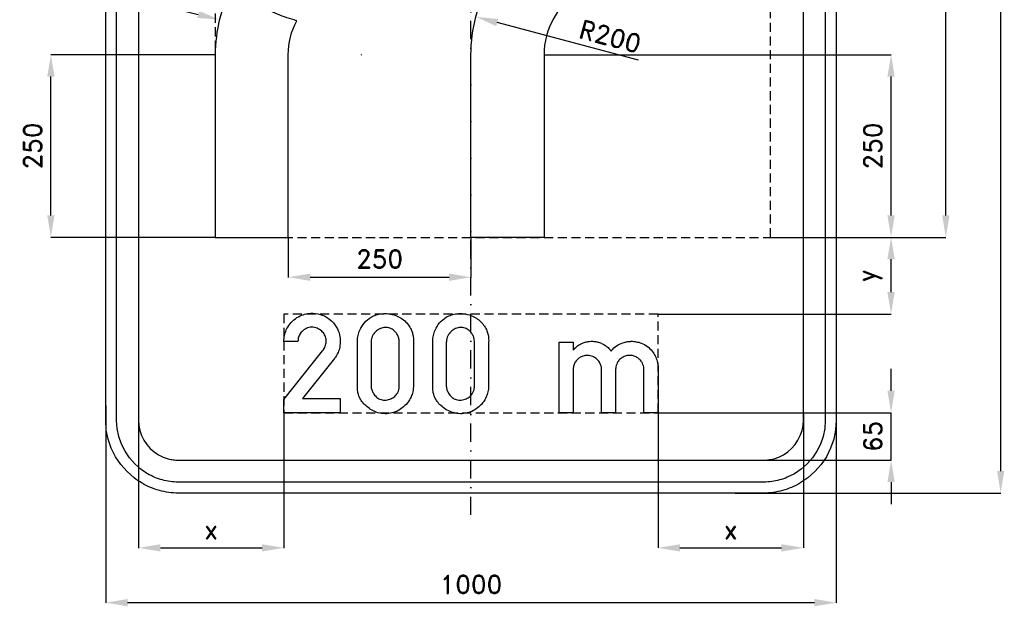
# Model space of a CAD drawing. Header units: millimetres. Extents: x -691 to 730, y -905 to 941.
# Tile 1 of 2: x -618 to 730, y -905 to -102. Entities that reach past the tile are written whole.
import ezdxf

# ---------------------------------------------------------------- set-up
doc = ezdxf.new("R2010")
doc.units = ezdxf.units.MM
doc.header["$LTSCALE"] = 5
doc.linetypes.add('ČERCHOVANÁX2', pattern=[2, 1, -0.5, 0, -0.5])
doc.linetypes.add('ČÁRKOVANÁX2', pattern=[1.5, 1, -0.5])
doc.layers.add('Kóty', color=2, linetype='Continuous')
doc.layers.add('Značka', color=7, linetype='Continuous')
doc.styles.get("Standard").update_dxf_attribs({"font": 'romand.shx', "height": 25})
doc.dimstyles.get("Standard").update_dxf_attribs({"dimtxt": 25, "dimasz": 30, "dimexe": 0.18, "dimexo": 0.0625, "dimgap": 12.5, "dimtad": 1, "dimdec": 0, "dimzin": 0, "dimdsep": 46, "dimtxsty": 'Standard', "dimcen": 0.09, "dimadec": 0, "dimazin": 0, "dimtfac": 1, "dimtdec": 0, "dimtofl": 0, "dimtmove": 0, "dimatfit": 3, "dimfxl": 1, "dimtolj": 1, "dimtzin": 0, "dimarcsym": 0})

# ---------------------------------------------------------------- blocks, each defined once
blk = doc.blocks.new('*D0')
at = {"layer": 'Defpoints', "color": 0, "transparency": 16777216}
for p in [(-500, -630.3), (500, -630.3), (500, -900)]:
    blk.add_point(p, dxfattribs=at)
at = {"layer": 'Kóty', "color": 0, "lineweight": -2, "transparency": 16777216}
for p, q in [((-500, -630.3), (-500, -900.2)), ((500, -630.3), (500, -900.2)), ((-470, -900), (470, -900))]:
    blk.add_line(p, q, dxfattribs=at)
at = {"layer": 'Kóty', "color": 0, "transparency": 16777216}
for points in [[(-470, -895), (-470, -905), (-500, -900)], [(470, -895), (470, -905), (500, -900)]]:
    blk.add_solid(points, dxfattribs=at)
at = {"layer": 'Kóty', "color": 0, "transparency": 16777216, "insert": (0, -875), "char_height": 25, "attachment_point": 5}
blk.add_mtext('\\A1;1000', dxfattribs=at)
blk = doc.blocks.new('*D1')
at = {"layer": 'Defpoints', "color": 0, "transparency": 16777216}
for p in [(256, -640), (575, -640), (350.1, -705)]:
    blk.add_point(p, dxfattribs=at)
at = {"layer": 'Kóty', "color": 0, "lineweight": -2, "transparency": 16777216}
for p, q in [((575, -610), (575, -580)), ((256.1, -640), (575.2, -640)), ((350.2, -705), (575.2, -705)), ((575, -735), (575, -765))]:
    blk.add_line(p, q, dxfattribs=at)
at = {"layer": 'Kóty', "color": 0, "transparency": 16777216}
for points in [[(570, -610), (580, -610), (575, -640)], [(570, -735), (580, -735), (575, -705)]]:
    blk.add_solid(points, dxfattribs=at)
at = {"layer": 'Kóty', "color": 0, "transparency": 16777216, "insert": (550, -672.5), "char_height": 25, "attachment_point": 5, "rotation": 90}
blk.add_mtext('\\A1;65', dxfattribs=at)
blk = doc.blocks.new('*D2')
at = {"layer": 'Defpoints', "color": 0, "transparency": 16777216}
for p in [(410, -400), (575, -400), (256, -505)]:
    blk.add_point(p, dxfattribs=at)
at = {"layer": 'Kóty', "color": 0, "lineweight": -2, "transparency": 16777216}
for p, q in [((410.1, -400), (575.2, -400)), ((575, -475), (575, -430)), ((256.1, -505), (575.2, -505))]:
    blk.add_line(p, q, dxfattribs=at)
at = {"layer": 'Kóty', "color": 0, "transparency": 16777216}
for points in [[(570, -430), (580, -430), (575, -400)], [(570, -475), (580, -475), (575, -505)]]:
    blk.add_solid(points, dxfattribs=at)
at = {"layer": 'Kóty', "color": 0, "transparency": 16777216, "insert": (545.8, -452.5), "char_height": 25, "attachment_point": 5, "rotation": 90}
blk.add_mtext('\\A1;y', dxfattribs=at)
blk = doc.blocks.new('*D8')
at = {"layer": 'Defpoints', "color": 0, "transparency": 16777216}
for p in [(256.0915, -640), (455, -640), (455, -825)]:
    blk.add_point(p, dxfattribs=at)
at = {"layer": 'Kóty', "color": 0, "lineweight": -2, "transparency": 16777216}
for p, q in [((256.0915, -640.0625), (256.0915, -825.18)), ((455, -640.0625), (455, -825.18)), ((286.0915, -825), (425, -825))]:
    blk.add_line(p, q, dxfattribs=at)
at = {"layer": 'Kóty', "color": 0, "transparency": 16777216}
for points in [[(286.0915, -820), (286.0915, -830), (256.0915, -825)], [(425, -820), (425, -830), (455, -825)]]:
    blk.add_solid(points, dxfattribs=at)
at = {"layer": 'Kóty', "color": 0, "transparency": 16777216, "insert": (355.54575, -800), "char_height": 25, "attachment_point": 5}
blk.add_mtext('\\A1;x', dxfattribs=at)
blk = doc.blocks.new('*D9')
at = {"layer": 'Defpoints', "color": 0, "transparency": 16777216}
for p in [(-455, -636.5), (-256, -640), (-256, -825)]:
    blk.add_point(p, dxfattribs=at)
at = {"layer": 'Kóty', "color": 0, "lineweight": -2, "transparency": 16777216}
for p, q in [((-455, -636.6), (-455, -825.2)), ((-256, -640.1), (-256, -825.2)), ((-425, -825), (-286, -825))]:
    blk.add_line(p, q, dxfattribs=at)
at = {"layer": 'Kóty', "color": 0, "transparency": 16777216}
for points in [[(-425, -820), (-425, -830), (-455, -825)], [(-286, -820), (-286, -830), (-256, -825)]]:
    blk.add_solid(points, dxfattribs=at)
at = {"layer": 'Kóty', "color": 0, "transparency": 16777216, "insert": (-355.5, -800), "char_height": 25, "attachment_point": 5}
blk.add_mtext('\\A1;x', dxfattribs=at)
blk = doc.blocks.new('*D10')
at = {"layer": 'Defpoints', "color": 0, "transparency": 16777216}
for p in [(-575, -150), (-350, -150), (-350, -400)]:
    blk.add_point(p, dxfattribs=at)
at = {"layer": 'Kóty', "color": 0, "lineweight": -2, "transparency": 16777216}
for p, q in [((-350.0625, -150), (-575.18, -150)), ((-575, -370), (-575, -180)), ((-350.0625, -400), (-575.18, -400))]:
    blk.add_line(p, q, dxfattribs=at)
at = {"layer": 'Kóty', "color": 0, "transparency": 16777216}
for points in [[(-580, -180), (-570, -180), (-575, -150)], [(-580, -370), (-570, -370), (-575, -400)]]:
    blk.add_solid(points, dxfattribs=at)
at = {"layer": 'Kóty', "color": 0, "transparency": 16777216, "insert": (-600, -275), "char_height": 25, "attachment_point": 5, "rotation": 90}
blk.add_mtext('\\A1;250', dxfattribs=at)
blk = doc.blocks.new('*D15')
at = {"layer": 'Defpoints', "color": 0, "transparency": 16777216}
for p in [(361.3, 750), (361.3, -750), (725, -750)]:
    blk.add_point(p, dxfattribs=at)
at = {"layer": 'Kóty', "color": 0, "lineweight": -2, "transparency": 16777216}
for p, q in [((361.4, 750), (725.2, 750)), ((725, 720), (725, -720)), ((361.4, -750), (725.2, -750))]:
    blk.add_line(p, q, dxfattribs=at)
at = {"layer": 'Kóty', "color": 0, "transparency": 16777216}
for points in [[(720, 720), (730, 720), (725, 750)], [(720, -720), (730, -720), (725, -750)]]:
    blk.add_solid(points, dxfattribs=at)
at = {"layer": 'Kóty', "color": 0, "transparency": 16777216, "insert": (700, 0), "char_height": 25, "attachment_point": 5, "rotation": 90}
blk.add_mtext('\\A1;1500', dxfattribs=at)
blk = doc.blocks.new('*D16')
at = {"layer": 'Defpoints', "color": 0, "transparency": 16777216}
for p in [(410.125, 600.0625), (650, 600.0625), (410.0625, -400)]:
    blk.add_point(p, dxfattribs=at)
at = {"layer": 'Kóty', "color": 0, "lineweight": -2, "transparency": 16777216}
for p, q in [((410.1875, 600.0625), (650.18, 600.0625)), ((650, -370), (650, 570.0625)), ((410.125, -400), (650.18, -400))]:
    blk.add_line(p, q, dxfattribs=at)
at = {"layer": 'Kóty', "color": 0, "transparency": 16777216}
for points in [[(645, 570.0625), (655, 570.0625), (650, 600.0625)], [(645, -370), (655, -370), (650, -400)]]:
    blk.add_solid(points, dxfattribs=at)
at = {"layer": 'Kóty', "color": 0, "transparency": 16777216, "insert": (625, 100.03125), "char_height": 25, "attachment_point": 5, "rotation": 90}
blk.add_mtext('\\A1;1000', dxfattribs=at)
blk = doc.blocks.new('*D17')
at = {"layer": 'Defpoints', "color": 0, "transparency": 16777216}
for p in [(100, -150), (575, -150), (410.125, -400)]:
    blk.add_point(p, dxfattribs=at)
at = {"layer": 'Kóty', "color": 0, "lineweight": -2, "transparency": 16777216}
for p, q in [((100.0625, -150), (575.18, -150)), ((575, -370), (575, -180)), ((410.1875, -400), (575.18, -400))]:
    blk.add_line(p, q, dxfattribs=at)
at = {"layer": 'Kóty', "color": 0, "transparency": 16777216}
for points in [[(570, -180), (580, -180), (575, -150)], [(570, -370), (580, -370), (575, -400)]]:
    blk.add_solid(points, dxfattribs=at)
at = {"layer": 'Kóty', "color": 0, "transparency": 16777216, "insert": (550, -275), "char_height": 25, "attachment_point": 5, "rotation": 90}
blk.add_mtext('\\A1;250', dxfattribs=at)
blk = doc.blocks.new('*D18')
at = {"layer": 'Defpoints', "color": 0, "transparency": 16777216}
for p in [(-250, -400), (0, -400), (0, -454.6)]:
    blk.add_point(p, dxfattribs=at)
at = {"layer": 'Kóty', "color": 0, "lineweight": -2, "transparency": 16777216}
for p, q in [((-250, -400.1), (-250, -454.8)), ((0, -400.1), (0, -454.8)), ((-220, -454.6), (-30, -454.6))]:
    blk.add_line(p, q, dxfattribs=at)
at = {"layer": 'Kóty', "color": 0, "transparency": 16777216}
for points in [[(-220, -449.6), (-220, -459.6), (-250, -454.6)], [(-30, -449.6), (-30, -459.6), (0, -454.6)]]:
    blk.add_solid(points, dxfattribs=at)
at = {"layer": 'Kóty', "color": 0, "transparency": 16777216, "insert": (-125, -429.6), "char_height": 25, "attachment_point": 5}
blk.add_mtext('\\A1;250', dxfattribs=at)
blk = doc.blocks.new('*D19')
at = {"layer": 'Defpoints', "color": 0, "transparency": 16777216}
for p in [(-344.2, -102.1), (-150, -150)]:
    blk.add_point(p, dxfattribs=at)
at = {"layer": 'Kóty', "color": 0, "lineweight": -2, "transparency": 16777216}
for p, q in [((-617.7, -34.5), (-373.3, -94.9)), ((-150.1, -150), (-149.9, -150)), ((-150, -150.1), (-150, -149.9))]:
    blk.add_line(p, q, dxfattribs=at)
at = {"layer": 'Kóty', "color": 0, "transparency": 16777216}
blk.add_solid([(-372.1, -90), (-374.5, -99.7), (-344.2, -102.1)], dxfattribs=at)
at = {"layer": 'Kóty', "color": 0, "transparency": 16777216, "insert": (-557.4, -23.7), "char_height": 25, "attachment_point": 5, "rotation": 346.1298}
blk.add_mtext('\\A1;R200', dxfattribs=at)

msp = doc.modelspace()

# ---------------------------------------------------------------- linework, layer by layer
at = {"layer": 'Kóty'}
msp.add_line((229.2, -157.5), (35.8, -106), dxfattribs=at)
msp.add_lwpolyline([(575, -705), (575, -640)], dxfattribs=at)
msp.add_solid([(37.1, -101.2), (34.5, -110.8), (6.8, -98.2)], dxfattribs=at)
at = {"layer": 'Značka', "color": 6, "linetype": 'ČERCHOVANÁX2', "ltscale": 5}
msp.add_lwpolyline([(0, -780), (0, 780)], dxfattribs=at)
at = {"layer": 'Značka', "color": 5}
for points in [[(-400, -750), (-400.4, -750), (-400.8, -750, -0.032183), (-413.7, -749.1, -0.035439), (-426.4, -746.5, -0.036257), (-438.7, -742.3, -0.03443), (-450.2, -736.5, -0.033714), (-461, -729.3), (-470.7, -720.7), (-479.3, -711), (-486.5, -700.2), (-492.3, -688.7), (-496.5, -676.4), (-499.1, -663.7), (-500, -650.8), (-500, -650.4), (-500, -650), (-500, 650)], [(-400, -735), (-400.3, -735), (-400.7, -735, -0.03218), (-411.6, -734.2, -0.035444), (-422.4, -732, -0.03627), (-432.9, -728.5, -0.034415), (-442.7, -723.5, -0.033717), (-451.9, -717.4), (-460.1, -710.1), (-467.4, -701.9), (-473.5, -692.7), (-478.4, -682.9), (-482, -672.4), (-484.3, -661.6), (-485, -650.7), (-485, -650.3), (-485, -650), (-485, 650)], [(-455, 650), (-455, -650), (-455, -650.2), (-455, -650.4), (-454.5, -657.5), (-453.1, -664.5), (-450.8, -671.3), (-447.6, -677.6), (-443.6, -683.6), (-438.9, -688.9), (-433.6, -693.6), (-427.6, -697.6), (-421.3, -700.7), (-414.5, -703.1, 0.03412), (-407.5, -704.5, 0.036746), (-400.4, -705), (-400.2, -705), (-400, -705)], [(500, 650), (500, -650), (500, -650.4), (500, -650.8), (499.1, -663.7), (496.5, -676.4), (492.3, -688.7), (486.5, -700.2), (479.3, -711), (470.7, -720.7), (461, -729.3), (450.2, -736.5, -0.034044), (438.6, -742.3, -0.033411), (426.4, -746.5, -0.034122), (413.7, -749.1, -0.036743), (400.8, -750), (400.4, -750), (400, -750), (-400, -750)], [(-400, -705), (400, -705), (400.2, -705), (400.4, -705, 0.032177), (407.5, -704.5, 0.035431), (414.5, -703.1, 0.036232), (421.3, -700.8), (427.6, -697.6), (433.6, -693.6), (438.9, -688.9), (443.6, -683.6), (447.6, -677.6), (450.8, -671.3), (453.1, -664.5), (454.5, -657.5), (455, -650.4), (455, -650.2), (455, -650), (455, 650)], [(485, 650), (485, -650), (485, -650.3), (485, -650.7), (484.2, -661.6), (482, -672.4), (478.5, -682.9), (473.5, -692.7), (467.4, -701.9), (460.1, -710.1), (451.9, -717.4), (442.7, -723.5), (432.9, -728.4, -0.033404), (422.4, -732, -0.034131), (411.6, -734.3, -0.036744), (400.7, -735), (400.3, -735), (400, -735), (-400, -735)], [(-256, -640), (-256, -622), (-203.2, -555.5), (-202.4, -554.5, 0.012145), (-201.7, -553.5, 0.082987), (-198.9, -547.5, 0.094403), (-198.2, -540.9, 0.092129), (-199.6, -534.9, 0.084034), (-203, -529.7, 0.098134), (-209, -525, 0.106051), (-216.2, -523.1, 0.106165), (-223.6, -524, 0.099951), (-230.1, -527.8, 0.083724), (-234.1, -532.5, 0.091644), (-236.3, -538.2, 0.026146), (-236.6, -540.2, 0.008682), (-236.8, -542.4), (-256, -542.4, -0.003373), (-256, -540.5, -0.010134), (-255.9, -538.7, -0.059423), (-254.3, -530.6, -0.058236), (-250.8, -523, -0.072151), (-244.4, -514.7, -0.072221), (-235.9, -508.6, -0.061482), (-227.8, -505.3, -0.059942), (-219, -504, -0.083063), (-206.6, -505.4, -0.087047), (-195.2, -510.9, -0.087766), (-186.2, -519.7, -0.087798), (-180.6, -530.9, -0.068488), (-178.9, -540.5, -0.06242), (-179.7, -550.3, -0.050687), (-181.8, -557.5, -0.061843), (-185.5, -564), (-186.2, -565), (-186.9, -566), (-230.8, -620.7), (-179, -620.7), (-179, -640), (-256, -640)], [(-155.3, -544.1), (-155.4, -542.9), (-155.3, -541.7, -0.049022), (-154.5, -534.3, -0.049993), (-152.1, -527.2, -0.079538), (-145.9, -517, -0.089085), (-136.8, -509.4, -0.059795), (-129.8, -506.2, -0.052017), (-122.3, -504.6, -0.062017), (-112.5, -504.6, -0.064499), (-103, -507, -0.055438), (-95.6, -510.7, -0.055482), (-89.2, -515.9, -0.051107), (-84.6, -521.5, -0.054896), (-81.2, -528, -0.045236), (-79.5, -533.5, -0.045981), (-78.8, -539.3, -0.0123), (-78.7, -541.3), (-78.8, -543.3), (-78.8, -602.1), (-78.8, -603.3), (-78.8, -604.5, -0.051778), (-79.7, -611.5, -0.049695), (-82, -618.2, -0.066797), (-87, -626.7, -0.065904), (-94.1, -633.5, -0.0611), (-101.7, -638.2, -0.064143), (-110.2, -640.8, -0.069661), (-120, -641.3, -0.06745), (-129.6, -639.2, -0.056809), (-137.3, -635.5, -0.049586), (-144.1, -630.3, -0.048054), (-149.2, -624.8, -0.065884), (-152.9, -618.2, -0.05477), (-154.7, -612.3, -0.04236), (-155.3, -606.2), (-155.4, -604.1), (-155.3, -602.1), (-155.3, -544.1)], [(-52.3, -544.1), (-52.3, -542.9), (-52.3, -541.7, -0.049022), (-51.5, -534.3, -0.049993), (-49.1, -527.2, -0.079538), (-42.9, -517, -0.089085), (-33.8, -509.4, -0.059795), (-26.8, -506.2, -0.052017), (-19.3, -504.6, -0.062017), (-9.5, -504.6, -0.064499), (0, -507, -0.05544), (7.4, -510.7, -0.055487), (13.8, -515.9, -0.051106), (18.4, -521.5, -0.054889), (21.8, -528, -0.045226), (23.5, -533.5, -0.045981), (24.2, -539.3), (24.3, -541.3), (24.2, -543.3), (24.2, -602.1), (24.2, -603.3), (24.2, -604.5, -0.051778), (23.3, -611.5, -0.049683), (21, -618.2, -0.066797), (16, -626.7, -0.065904), (8.9, -633.5, -0.0611), (1.3, -638.2, -0.064143), (-7.2, -640.8, -0.069661), (-17, -641.3, -0.06745), (-26.5, -639.2, -0.056809), (-34.3, -635.5, -0.049586), (-41.1, -630.3, -0.048054), (-46.2, -624.8, -0.065884), (-49.9, -618.2, -0.05477), (-51.7, -612.3, -0.04236), (-52.3, -606.2), (-52.4, -604.1), (-52.3, -602.1), (-52.3, -544.1)], [(-136.8, -544.1), (-136.8, -602.1), (-136.8, -602.9), (-136.8, -603.7, 0.073867), (-135.9, -608.7, 0.059513), (-133.6, -613.4, 0.070723), (-129.8, -618.2, 0.094581), (-124.7, -621.5, 0.108403), (-118, -622.8, 0.087555), (-111, -621.5, 0.078161), (-105.5, -618.6, 0.088163), (-101.3, -614.2, 0.06177), (-99.4, -610.5, 0.061186), (-98.4, -606.5, 0.025171), (-98.2, -604.3), (-98.1, -602.1), (-98.1, -544.1), (-98.2, -542.2, 0.016508), (-98.5, -540.3, 0.058315), (-99.7, -535.5, 0.064731), (-102.1, -531.2, 0.088092), (-106.7, -526.6, 0.09789), (-112.6, -523.9, 0.099847), (-119.2, -523.5, 0.088272), (-125.5, -525.5, 0.07416), (-130.2, -528.7, 0.07567), (-133.7, -533.1, 0.052593), (-135.4, -536.7, 0.046072), (-136.4, -540.6, 0.014312), (-136.6, -542.4), (-136.8, -544.1)], [(-33.8, -544.1), (-33.8, -602.1), (-33.8, -602.9), (-33.8, -603.7, 0.073867), (-32.9, -608.7, 0.059513), (-30.6, -613.4, 0.070723), (-26.8, -618.2, 0.094581), (-21.7, -621.5, 0.108403), (-15, -622.8, 0.087555), (-8, -621.5, 0.078161), (-2.5, -618.6, 0.088163), (1.7, -614.2, 0.06177), (3.6, -610.5, 0.061186), (4.6, -606.5, 0.025171), (4.8, -604.3), (4.9, -602.1), (4.9, -544.1), (4.8, -542.2), (4.5, -540.3, 0.058315), (3.3, -535.5, 0.064731), (0.9, -531.2, 0.088092), (-3.7, -526.6, 0.09789), (-9.6, -523.9, 0.099847), (-16.2, -523.5, 0.088272), (-22.5, -525.5, 0.07416), (-27.2, -528.7, 0.07567), (-30.6, -533.1, 0.052593), (-32.4, -536.7, 0.046072), (-33.4, -540.6), (-33.6, -542.4), (-33.8, -544.1)], [(120.7, -640), (120.7, -543.5), (140, -543.5), (140, -554.3), (141.1, -553.1), (142.2, -551.9, -0.053803), (147.4, -547.6, -0.054632), (153.5, -544.6, -0.049768), (159.4, -542.8, -0.049909), (165.4, -542.3, -0.044598), (170.8, -542.7, -0.045341), (176, -544.1, -0.041529), (180.8, -546.2, -0.034768), (185.2, -549, -0.023463), (187.6, -550.9, -0.033521), (189.8, -553.1), (190.8, -554.3), (191.8, -555.6), (192.9, -554.2), (194.1, -552.9, -0.072058), (201.3, -547.3, -0.066464), (209.9, -543.8, -0.035522), (214.6, -542.7, -0.03584), (219.4, -542.3, -0.050517), (226.3, -542.9, -0.04965), (233, -544.8, -0.068282), (241.4, -549.3, -0.073293), (248.2, -556, -0.056857), (252.2, -562.4, -0.048826), (254.8, -569.4), (255.5, -572, -0.025007), (255.9, -574.6), (256, -575.8), (256, -577), (256, -640), (236.7, -640), (236.7, -580.9), (236.6, -580.2), (236.6, -579.4, 0.05024), (236, -575.8, 0.050918), (234.7, -572.4, 0.067721), (232, -568.3, 0.066938), (228.3, -565, 0.073527), (223.5, -562.6, 0.07432), (218.2, -561.6, 0.080738), (212.3, -562.2, 0.080674), (206.9, -564.6, 0.070513), (203, -567.8, 0.075393), (200.2, -571.9, 0.05074), (198.9, -575.4, 0.032993), (198.2, -579.1), (198.1, -579.6), (198, -580.1), (198, -640), (178.7, -640), (178.7, -580.5), (178.7, -579.7), (178.6, -578.9, 0.073752), (177.5, -574.1, 0.069027), (175, -569.7, 0.074719), (171.3, -565.8, 0.07378), (166.6, -563.1, 0.089058), (159.9, -561.6, 0.093655), (153.2, -562.5, 0.07331), (148.6, -564.7, 0.071135), (144.9, -568, 0.077014), (141.7, -572.8, 0.07798), (140.2, -578.3), (140.1, -579.1), (140, -579.8), (140, -640), (120.7, -640)]]:
    msp.add_lwpolyline(points, format="xyb", dxfattribs=at)
at = {"layer": 'Značka', "color": 6, "linetype": 'ČÁRKOVANÁX2', "ltscale": 2.5}
for points in [[(-350, -400), (410, -400), (410, 600), (-350, 600)], [(-256, -640), (256, -640), (256, -505), (-256, -505)]]:
    msp.add_lwpolyline(points, close=True, dxfattribs=at)
at = {"layer": 'Značka', "color": 5}
for points in [[(100, -150), (100, -400), (0, -400), (0, -150, -0.131652), (26.8, -50), (221.7, 287.6, 0.131652), (235.1, 337.6), (235.1, 446.7), (170.1, 430.7, -0.707858), (161.9, 443.3), (278.7, 596.8, -0.495587), (291.5, 596.8), (408.4, 443.3, -0.707858), (400.1, 430.7), (335.1, 446.7), (335.1, 337.6, -0.131652), (308.3, 237.6), (113.4, -100, 0.131652)], [(-326.4, -55.7, 0.123305), (-350, -150), (-350, -400), (-250, -400), (-250, -150, -0.121558), (-238.5, -103.5, -0.004523), (-242, -102.5, -0.034417), (-267.9, -93.4, -0.034417), (-292.4, -80.9, -0.034417), (-315.1, -65.4, -0.018616)]]:
    msp.add_lwpolyline(points, format="xyb", close=True, dxfattribs=at)

# ---------------------------------------------------------------- texts
at = {"layer": 'Kóty', "insert": (190.6, -125.1), "char_height": 25, "attachment_point": 5, "rotation": 345}
msp.add_mtext('\\A1;R200', dxfattribs=at)

# ---------------------------------------------------------------- dimensions: what is measured, and where the dimension line sits
at = {"layer": 'Kóty'}
for base, p1, p2, picture, middle in [((725, -750), (361.3, 750), (361.3, -750), '*D15', (700, 0)), ((650, 600.1), (410.1, -400), (410.1, 600.1), '*D16', (625, 100)), ((-575, -150), (-350, -400), (-350, -150), '*D10', (-600, -275)), ((575, -150), (410.1, -400), (100, -150), '*D17', (550, -275)), ((575, -640), (350.1, -705), (256, -640), '*D1', (550, -672.5))]:
    dim = msp.add_linear_dim(base=base, p1=p1, p2=p2, angle=90, dimstyle='Standard', dxfattribs=at)
    dim.commit()
    dim.dimension.update_dxf_attribs({"geometry": picture, "text_midpoint": middle})
dim = msp.add_radius_dim(center=(-150, -150), mpoint=(-344.2, -102.1), dimstyle='Standard', dxfattribs=at)
dim.commit()
dim.dimension.update_dxf_attribs({"geometry": '*D19', "text_midpoint": (-563.4, -47.9), "dimtype": 164})
for base, p1, p2, picture, middle in [((0, -454.6), (-250, -400), (0, -400), '*D18', (-125, -429.6)), ((500, -900), (-500, -630.3), (500, -630.3), '*D0', (0, -875))]:
    dim = msp.add_linear_dim(base=base, p1=p1, p2=p2, dimstyle='Standard', dxfattribs=at)
    dim.commit()
    dim.dimension.update_dxf_attribs({"geometry": picture, "text_midpoint": middle})
dim = msp.add_linear_dim(base=(575, -400), p1=(256, -505), p2=(410, -400), angle=90, text='y', dimstyle='Standard', dxfattribs=at)
dim.commit()
dim.dimension.update_dxf_attribs({"geometry": '*D2', "text_midpoint": (545.8, -452.5)})
for base, p1, p2, picture, middle in [((-256, -825), (-455, -636.5), (-256, -640), '*D9', (-355.5, -800)), ((455, -825), (256.1, -640), (455, -640), '*D8', (355.5, -800))]:
    dim = msp.add_linear_dim(base=base, p1=p1, p2=p2, text='x', dimstyle='Standard', dxfattribs=at)
    dim.commit()
    dim.dimension.update_dxf_attribs({"geometry": picture, "text_midpoint": middle})

doc.saveas('drawing.dxf')
